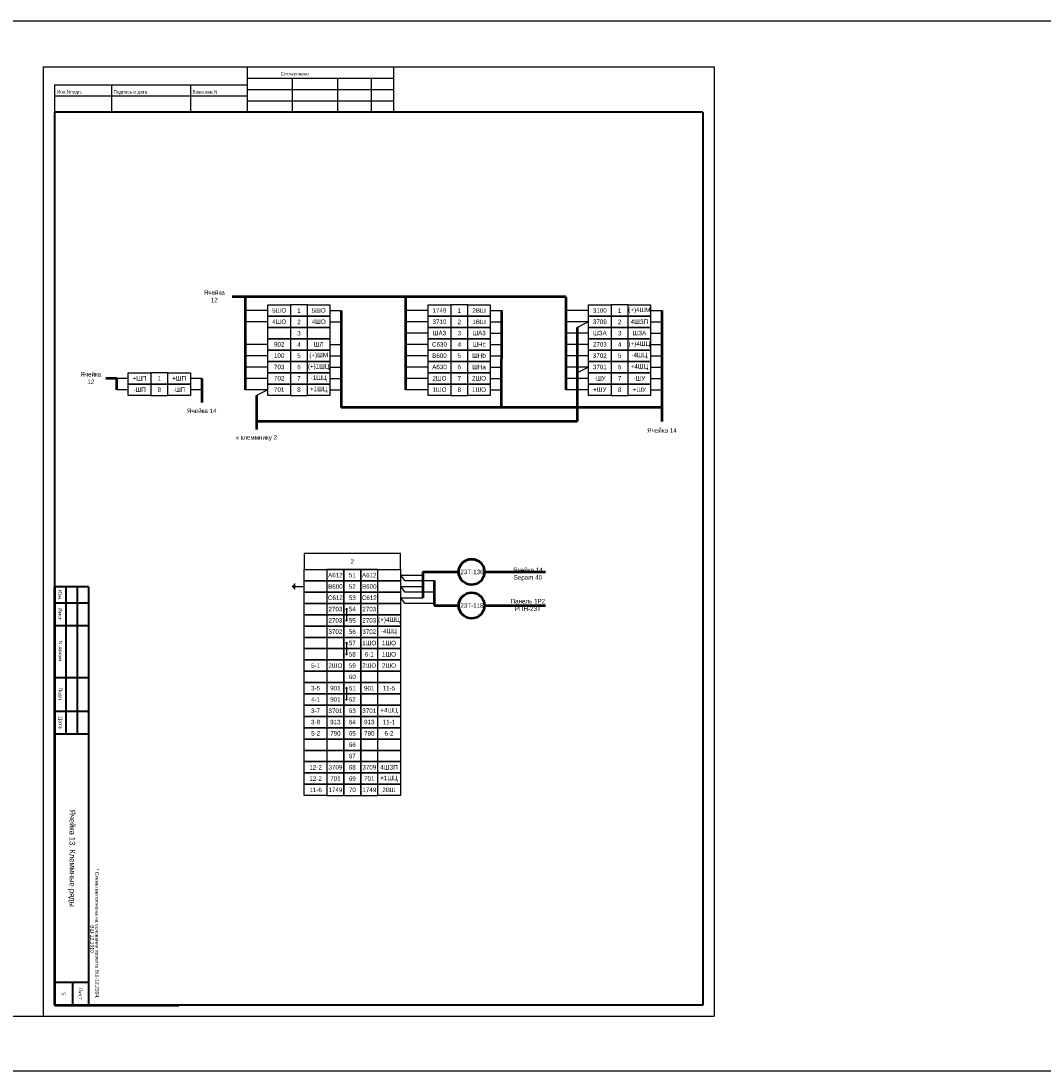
# Model space of a CAD drawing. Header units: millimetres. Extents: x 7700 to 12777, y -2533 to 2568.
# Tile 8 of 74: x 9579 to 10031, y -2261 to -1796. Entities that reach past the tile are written whole.
import ezdxf

# ---------------------------------------------------------------- set-up
doc = ezdxf.new("R2010")
doc.units = ezdxf.units.MM
doc.layers.add('основная 0.5', color=7, linetype='Continuous', lineweight=50)
doc.styles.add('SIMPLEX', font='txt', dxfattribs={"height": 5})

msp = doc.modelspace()

# ---------------------------------------------------------------- linework, layer by layer
for p, q in [((9588.8, -1816.48), (9885.84, -1816.48)), ((9588.8, -1816.48), (9885.84, -1816.48)), ((9588.8, -1816.48), (9588.8, -2236.49)), ((9679.03, -1816.48), (9679.03, -1836.48)), ((9744.03, -1836.48), (9744.03, -1816.48)), ((9885.84, -1816.48), (9885.84, -2236.49)), ((9593.84, -1824.48), (9593.84, -1836.48)), ((9593.84, -1824.48), (9679.03, -1824.48)), ((9619.03, -1824.48), (9619.03, -1836.48)), ((9654.03, -1824.48), (9654.03, -1836.48)), ((9679.03, -1821.48), (9744.03, -1821.48)), ((9699.03, -1821.48), (9699.03, -1836.48)), ((9719.03, -1821.48), (9719.03, -1836.48)), ((9734.03, -1821.48), (9734.03, -1836.48)), ((9593.84, -1829.35), (9679.03, -1829.35)), ((9679.03, -1826.48), (9744.03, -1826.48)), ((9679.03, -1831.48), (9744.03, -1831.48)), ((9688.25, -1924.33), (9678.25, -1924.33)), ((9715.75, -1924.33), (9720.75, -1924.33)), ((9759.21, -1924.33), (9749.21, -1924.33)), ((9786.71, -1924.33), (9791.79, -1924.33)), ((9830.18, -1924.33), (9820.18, -1924.33)), ((9857.68, -1924.33), (9862.68, -1924.33)), ((9688.25, -1929.33), (9678.25, -1929.33)), ((9715.75, -1929.33), (9720.75, -1929.33)), ((9759.21, -1929.33), (9749.21, -1929.33)), ((9786.71, -1929.33), (9791.77, -1929.33)), ((9830.18, -1929.33), (9820.18, -1929.33)), ((9830.18, -1929.33), (9825.18, -1931.83)), ((9857.68, -1929.33), (9862.68, -1929.33)), ((9759.21, -1934.33), (9749.21, -1934.33)), ((9786.71, -1934.33), (9791.75, -1934.33)), ((9830.18, -1934.33), (9820.18, -1934.33)), ((9857.68, -1934.33), (9862.68, -1934.33)), ((9688.25, -1939.33), (9678.25, -1939.33)), ((9715.75, -1939.33), (9720.75, -1939.33)), ((9759.21, -1939.33), (9749.21, -1939.33)), ((9786.71, -1939.33), (9791.73, -1939.33)), ((9830.18, -1939.33), (9820.18, -1939.33)), ((9857.68, -1939.33), (9862.68, -1939.33)), ((9688.25, -1944.33), (9678.25, -1944.33)), ((9715.75, -1944.33), (9720.75, -1944.33)), ((9759.21, -1944.33), (9749.21, -1944.33)), ((9786.71, -1944.33), (9791.72, -1944.33)), ((9830.18, -1944.33), (9820.18, -1944.33)), ((9857.68, -1944.33), (9862.68, -1944.33)), ((9688.25, -1949.33), (9678.25, -1949.33)), ((9715.75, -1949.33), (9720.75, -1949.33)), ((9759.21, -1949.33), (9749.21, -1949.33)), ((9786.71, -1949.33), (9791.7, -1949.33)), ((9830.18, -1949.33), (9820.18, -1949.33)), ((9830.18, -1949.33), (9825.18, -1951.83)), ((9857.68, -1949.33), (9862.68, -1949.33)), ((9626.47, -1954.33), (9621.47, -1954.33)), ((9658.97, -1954.33), (9653.97, -1954.33)), ((9688.25, -1954.33), (9678.25, -1954.33)), ((9715.75, -1954.33), (9720.75, -1954.33)), ((9759.21, -1954.33), (9749.21, -1954.33)), ((9786.71, -1954.33), (9791.68, -1954.33)), ((9830.18, -1954.33), (9820.18, -1954.33)), ((9857.68, -1954.33), (9862.68, -1954.33)), ((9626.47, -1959.33), (9621.47, -1959.33)), ((9658.97, -1959.33), (9653.97, -1959.33)), ((9688.25, -1959.33), (9678.25, -1959.33)), ((9688.25, -1959.33), (9683.25, -1961.83)), ((9715.75, -1959.33), (9720.75, -1959.33)), ((9759.21, -1959.33), (9749.21, -1959.33)), ((9786.71, -1959.33), (9791.66, -1959.33)), ((9830.18, -1959.33), (9820.18, -1959.33)), ((9857.68, -1959.33), (9862.68, -1959.33)), ((9746.89, -2041.37), (9756.89, -2041.37)), ((9746.89, -2041.37), (9748.76, -2043.73)), ((9748.76, -2043.73), (9761.89, -2043.73)), ((9699.37, -2046.12), (9699.12, -2046.37)), ((9699.37, -2046.62), (9699.12, -2046.37)), ((9699.37, -2046.12), (9699.37, -2046.62)), ((9699.59, -2045.62), (9699.59, -2047.12)), ((9700.09, -2045.12), (9700.09, -2047.62)), ((9700.37, -2046.37), (9704.39, -2046.37)), ((9746.89, -2046.37), (9756.89, -2046.37)), ((9746.89, -2046.37), (9748.76, -2048.73)), ((9746.89, -2051.37), (9756.89, -2051.37)), ((9746.89, -2051.37), (9748.76, -2053.73)), ((9748.76, -2048.73), (9761.89, -2048.73)), ((9723.08, -2056.37), (9723.08, -2061.37)), ((9748.76, -2053.73), (9761.89, -2053.73)), ((9723.08, -2071.37), (9723.08, -2076.37)), ((9723.08, -2091.36), (9723.08, -2096.36)), ((9588.8, -2236.49), (9885.84, -2236.49)), ((9588.8, -2236.49), (9885.84, -2236.49))]:
    msp.add_line(p, q)
at = {"lineweight": 40}
for p, q in [((9593.84, -1836.48), (9593.84, -2231.57)), ((9880.84, -1836.48), (9880.84, -2231.57)), ((9598.84, -2046.57), (9598.84, -2111.57)), ((9603.84, -2046.57), (9603.84, -2111.57)), ((9608.84, -2046.57), (9608.84, -2111.57)), ((9608.84, -2221.57), (9593.84, -2221.57)), ((9601.84, -2221.57), (9601.84, -2231.57)), ((9880.84, -2231.57), (9593.84, -2231.57))]:
    msp.add_line(p, q, dxfattribs=at)
at = {"linetype": 'Continuous', "lineweight": 40}
msp.add_line((9880.84, -1836.48), (9593.84, -1836.48), dxfattribs=at)
at = {"linetype": 'Continuous'}
for p, q in [((9694.85, -1836.48), (9674.85, -1836.48)), ((9734.85, -1836.48), (9714.85, -1836.48))]:
    msp.add_line(p, q, dxfattribs=at)
at = {"lineweight": 50}
for p, q in [((9820.18, -1918.19), (9672.45, -1918.19)), ((9678.25, -1918.19), (9678.25, -1959.33)), ((9749.21, -1918.19), (9749.21, -1959.33)), ((9820.18, -1918.19), (9820.18, -1959.33)), ((9720.75, -1924.33), (9720.75, -1967.16)), ((9791.64, -1967.16), (9791.79, -1924.33)), ((9862.68, -1924.33), (9862.68, -1973.44)), ((9825.18, -1931.83), (9825.18, -1973.44)), ((9621.47, -1954.33), (9616.47, -1954.33)), ((9621.47, -1959.33), (9621.47, -1954.33)), ((9658.97, -1954.33), (9658.97, -1964.95)), ((9683.25, -1961.83), (9683.25, -1977)), ((9862.68, -1967.16), (9720.75, -1967.16)), ((9825.18, -1973.44), (9683.25, -1973.44)), ((9756.89, -2039.94), (9756.89, -2051.37)), ((9756.89, -2039.94), (9772.72, -2039.94)), ((9761.89, -2043.73), (9761.89, -2054.8)), ((9784.12, -2039.94), (9811.18, -2039.94)), ((9761.89, -2054.8), (9772.72, -2054.8)), ((9784.12, -2054.8), (9811.18, -2054.8))]:
    msp.add_line(p, q, dxfattribs=at)
at = {"color": 1}
msp.add_line((9560.69, -2236.49), (9588.8, -2236.49), dxfattribs=at)
at = {"color": 2}
msp.add_lwpolyline([(7699.67, -1796.21), (10407.95, -1796.21), (10407.95, -2260.72), (7699.67, -2260.72)], close=True, dxfattribs=at)
for points in [[(9698.25, -1926.83), (9688.25, -1926.83), (9688.25, -1921.83), (9698.25, -1921.83)], [(9698.25, -1926.83), (9688.25, -1926.83), (9688.25, -1921.83), (9698.25, -1921.83)], [(9698.25, -1926.83), (9705.75, -1926.83), (9705.75, -1921.83), (9698.25, -1921.83)], [(9715.75, -1926.83), (9705.75, -1926.83), (9705.75, -1921.83), (9715.75, -1921.83)], [(9715.75, -1926.83), (9705.75, -1926.83), (9705.75, -1921.83), (9715.75, -1921.83)], [(9769.21, -1926.83), (9759.21, -1926.83), (9759.21, -1921.83), (9769.21, -1921.83)], [(9769.21, -1926.83), (9759.21, -1926.83), (9759.21, -1921.83), (9769.21, -1921.83)], [(9769.21, -1926.83), (9776.71, -1926.83), (9776.71, -1921.83), (9769.21, -1921.83)], [(9786.71, -1926.83), (9776.71, -1926.83), (9776.71, -1921.83), (9786.71, -1921.83)], [(9786.71, -1926.83), (9776.71, -1926.83), (9776.71, -1921.83), (9786.71, -1921.83)], [(9840.18, -1926.83), (9830.18, -1926.83), (9830.18, -1921.83), (9840.18, -1921.83)], [(9840.18, -1926.83), (9830.18, -1926.83), (9830.18, -1921.83), (9840.18, -1921.83)], [(9840.18, -1926.83), (9847.68, -1926.83), (9847.68, -1921.83), (9840.18, -1921.83)], [(9857.68, -1926.83), (9847.68, -1926.83), (9847.68, -1921.83), (9857.68, -1921.83)], [(9857.68, -1926.83), (9847.68, -1926.83), (9847.68, -1921.83), (9857.68, -1921.83)], [(9698.25, -1931.83), (9688.25, -1931.83), (9688.25, -1926.83), (9698.25, -1926.83)], [(9698.25, -1931.83), (9688.25, -1931.83), (9688.25, -1926.83), (9698.25, -1926.83)], [(9698.25, -1931.83), (9705.75, -1931.83), (9705.75, -1926.83), (9698.25, -1926.83)], [(9715.75, -1931.83), (9705.75, -1931.83), (9705.75, -1926.83), (9715.75, -1926.83)], [(9715.75, -1931.83), (9705.75, -1931.83), (9705.75, -1926.83), (9715.75, -1926.83)], [(9769.21, -1931.83), (9759.21, -1931.83), (9759.21, -1926.83), (9769.21, -1926.83)], [(9769.21, -1931.83), (9759.21, -1931.83), (9759.21, -1926.83), (9769.21, -1926.83)], [(9769.21, -1931.83), (9776.71, -1931.83), (9776.71, -1926.83), (9769.21, -1926.83)], [(9786.71, -1931.83), (9776.71, -1931.83), (9776.71, -1926.83), (9786.71, -1926.83)], [(9786.71, -1931.83), (9776.71, -1931.83), (9776.71, -1926.83), (9786.71, -1926.83)], [(9840.18, -1931.83), (9830.18, -1931.83), (9830.18, -1926.83), (9840.18, -1926.83)], [(9840.18, -1931.83), (9830.18, -1931.83), (9830.18, -1926.83), (9840.18, -1926.83)], [(9840.18, -1931.83), (9847.68, -1931.83), (9847.68, -1926.83), (9840.18, -1926.83)], [(9857.68, -1931.83), (9847.68, -1931.83), (9847.68, -1926.83), (9857.68, -1926.83)], [(9857.68, -1931.83), (9847.68, -1931.83), (9847.68, -1926.83), (9857.68, -1926.83)], [(9698.25, -1936.83), (9688.25, -1936.83), (9688.25, -1931.83), (9698.25, -1931.83)], [(9698.25, -1936.83), (9688.25, -1936.83), (9688.25, -1931.83), (9698.25, -1931.83)], [(9698.25, -1936.83), (9705.75, -1936.83), (9705.75, -1931.83), (9698.25, -1931.83)], [(9715.75, -1936.83), (9705.75, -1936.83), (9705.75, -1931.83), (9715.75, -1931.83)], [(9715.75, -1936.83), (9705.75, -1936.83), (9705.75, -1931.83), (9715.75, -1931.83)], [(9769.21, -1936.83), (9759.21, -1936.83), (9759.21, -1931.83), (9769.21, -1931.83)], [(9769.21, -1936.83), (9759.21, -1936.83), (9759.21, -1931.83), (9769.21, -1931.83)], [(9769.21, -1936.83), (9776.71, -1936.83), (9776.71, -1931.83), (9769.21, -1931.83)], [(9786.71, -1936.83), (9776.71, -1936.83), (9776.71, -1931.83), (9786.71, -1931.83)], [(9786.71, -1936.83), (9776.71, -1936.83), (9776.71, -1931.83), (9786.71, -1931.83)], [(9840.18, -1936.83), (9830.18, -1936.83), (9830.18, -1931.83), (9840.18, -1931.83)], [(9840.18, -1936.83), (9830.18, -1936.83), (9830.18, -1931.83), (9840.18, -1931.83)], [(9840.18, -1936.83), (9847.68, -1936.83), (9847.68, -1931.83), (9840.18, -1931.83)], [(9857.68, -1936.83), (9847.68, -1936.83), (9847.68, -1931.83), (9857.68, -1931.83)], [(9857.68, -1936.83), (9847.68, -1936.83), (9847.68, -1931.83), (9857.68, -1931.83)], [(9698.25, -1941.83), (9688.25, -1941.83), (9688.25, -1936.83), (9698.25, -1936.83)], [(9698.25, -1941.83), (9688.25, -1941.83), (9688.25, -1936.83), (9698.25, -1936.83)], [(9698.25, -1941.83), (9705.75, -1941.83), (9705.75, -1936.83), (9698.25, -1936.83)], [(9715.75, -1941.83), (9705.75, -1941.83), (9705.75, -1936.83), (9715.75, -1936.83)], [(9715.75, -1941.83), (9705.75, -1941.83), (9705.75, -1936.83), (9715.75, -1936.83)], [(9769.21, -1941.83), (9759.21, -1941.83), (9759.21, -1936.83), (9769.21, -1936.83)], [(9769.21, -1941.83), (9759.21, -1941.83), (9759.21, -1936.83), (9769.21, -1936.83)], [(9769.21, -1941.83), (9776.71, -1941.83), (9776.71, -1936.83), (9769.21, -1936.83)], [(9786.71, -1941.83), (9776.71, -1941.83), (9776.71, -1936.83), (9786.71, -1936.83)], [(9786.71, -1941.83), (9776.71, -1941.83), (9776.71, -1936.83), (9786.71, -1936.83)], [(9840.18, -1941.83), (9830.18, -1941.83), (9830.18, -1936.83), (9840.18, -1936.83)], [(9840.18, -1941.83), (9830.18, -1941.83), (9830.18, -1936.83), (9840.18, -1936.83)], [(9840.18, -1941.83), (9847.68, -1941.83), (9847.68, -1936.83), (9840.18, -1936.83)], [(9857.68, -1941.83), (9847.68, -1941.83), (9847.68, -1936.83), (9857.68, -1936.83)], [(9857.68, -1941.83), (9847.68, -1941.83), (9847.68, -1936.83), (9857.68, -1936.83)], [(9698.25, -1946.83), (9688.25, -1946.83), (9688.25, -1941.83), (9698.25, -1941.83)], [(9698.25, -1946.83), (9688.25, -1946.83), (9688.25, -1941.83), (9698.25, -1941.83)], [(9698.25, -1946.83), (9705.75, -1946.83), (9705.75, -1941.83), (9698.25, -1941.83)], [(9715.75, -1946.83), (9705.75, -1946.83), (9705.75, -1941.83), (9715.75, -1941.83)], [(9715.75, -1946.83), (9705.75, -1946.83), (9705.75, -1941.83), (9715.75, -1941.83)], [(9769.21, -1946.83), (9759.21, -1946.83), (9759.21, -1941.83), (9769.21, -1941.83)], [(9769.21, -1946.83), (9759.21, -1946.83), (9759.21, -1941.83), (9769.21, -1941.83)], [(9769.21, -1946.83), (9776.71, -1946.83), (9776.71, -1941.83), (9769.21, -1941.83)], [(9786.71, -1946.83), (9776.71, -1946.83), (9776.71, -1941.83), (9786.71, -1941.83)], [(9786.71, -1946.83), (9776.71, -1946.83), (9776.71, -1941.83), (9786.71, -1941.83)], [(9840.18, -1946.83), (9830.18, -1946.83), (9830.18, -1941.83), (9840.18, -1941.83)], [(9840.18, -1946.83), (9830.18, -1946.83), (9830.18, -1941.83), (9840.18, -1941.83)], [(9840.18, -1946.83), (9847.68, -1946.83), (9847.68, -1941.83), (9840.18, -1941.83)], [(9857.68, -1946.83), (9847.68, -1946.83), (9847.68, -1941.83), (9857.68, -1941.83)], [(9857.68, -1946.83), (9847.68, -1946.83), (9847.68, -1941.83), (9857.68, -1941.83)], [(9698.25, -1951.83), (9688.25, -1951.83), (9688.25, -1946.83), (9698.25, -1946.83)], [(9698.25, -1951.83), (9688.25, -1951.83), (9688.25, -1946.83), (9698.25, -1946.83)], [(9698.25, -1951.83), (9705.75, -1951.83), (9705.75, -1946.83), (9698.25, -1946.83)], [(9715.75, -1951.83), (9705.75, -1951.83), (9705.75, -1946.83), (9715.75, -1946.83)], [(9715.75, -1951.83), (9705.75, -1951.83), (9705.75, -1946.83), (9715.75, -1946.83)], [(9769.21, -1951.83), (9759.21, -1951.83), (9759.21, -1946.83), (9769.21, -1946.83)], [(9769.21, -1951.83), (9759.21, -1951.83), (9759.21, -1946.83), (9769.21, -1946.83)], [(9769.21, -1951.83), (9776.71, -1951.83), (9776.71, -1946.83), (9769.21, -1946.83)], [(9786.71, -1951.83), (9776.71, -1951.83), (9776.71, -1946.83), (9786.71, -1946.83)], [(9786.71, -1951.83), (9776.71, -1951.83), (9776.71, -1946.83), (9786.71, -1946.83)], [(9840.18, -1951.83), (9830.18, -1951.83), (9830.18, -1946.83), (9840.18, -1946.83)], [(9840.18, -1951.83), (9830.18, -1951.83), (9830.18, -1946.83), (9840.18, -1946.83)], [(9840.18, -1951.83), (9847.68, -1951.83), (9847.68, -1946.83), (9840.18, -1946.83)], [(9857.68, -1951.83), (9847.68, -1951.83), (9847.68, -1946.83), (9857.68, -1946.83)], [(9857.68, -1951.83), (9847.68, -1951.83), (9847.68, -1946.83), (9857.68, -1946.83)], [(9636.47, -1956.83), (9626.47, -1956.83), (9626.47, -1951.83), (9636.47, -1951.83)], [(9636.47, -1956.83), (9626.47, -1956.83), (9626.47, -1951.83), (9636.47, -1951.83)], [(9636.47, -1956.83), (9643.97, -1956.83), (9643.97, -1951.83), (9636.47, -1951.83)], [(9653.97, -1956.83), (9643.97, -1956.83), (9643.97, -1951.83), (9653.97, -1951.83)], [(9653.97, -1956.83), (9643.97, -1956.83), (9643.97, -1951.83), (9653.97, -1951.83)], [(9698.25, -1956.83), (9688.25, -1956.83), (9688.25, -1951.83), (9698.25, -1951.83)], [(9698.25, -1956.83), (9688.25, -1956.83), (9688.25, -1951.83), (9698.25, -1951.83)], [(9698.25, -1956.83), (9705.75, -1956.83), (9705.75, -1951.83), (9698.25, -1951.83)], [(9715.75, -1956.83), (9705.75, -1956.83), (9705.75, -1951.83), (9715.75, -1951.83)], [(9715.75, -1956.83), (9705.75, -1956.83), (9705.75, -1951.83), (9715.75, -1951.83)], [(9769.21, -1956.83), (9759.21, -1956.83), (9759.21, -1951.83), (9769.21, -1951.83)], [(9769.21, -1956.83), (9759.21, -1956.83), (9759.21, -1951.83), (9769.21, -1951.83)], [(9769.21, -1956.83), (9776.71, -1956.83), (9776.71, -1951.83), (9769.21, -1951.83)], [(9786.71, -1956.83), (9776.71, -1956.83), (9776.71, -1951.83), (9786.71, -1951.83)], [(9786.71, -1956.83), (9776.71, -1956.83), (9776.71, -1951.83), (9786.71, -1951.83)], [(9840.18, -1956.83), (9830.18, -1956.83), (9830.18, -1951.83), (9840.18, -1951.83)], [(9840.18, -1956.83), (9830.18, -1956.83), (9830.18, -1951.83), (9840.18, -1951.83)], [(9840.18, -1956.83), (9847.68, -1956.83), (9847.68, -1951.83), (9840.18, -1951.83)], [(9857.68, -1956.83), (9847.68, -1956.83), (9847.68, -1951.83), (9857.68, -1951.83)], [(9857.68, -1956.83), (9847.68, -1956.83), (9847.68, -1951.83), (9857.68, -1951.83)], [(9636.47, -1961.83), (9626.47, -1961.83), (9626.47, -1956.83), (9636.47, -1956.83)], [(9636.47, -1961.83), (9626.47, -1961.83), (9626.47, -1956.83), (9636.47, -1956.83)], [(9636.47, -1961.83), (9643.97, -1961.83), (9643.97, -1956.83), (9636.47, -1956.83)], [(9653.97, -1961.83), (9643.97, -1961.83), (9643.97, -1956.83), (9653.97, -1956.83)], [(9653.97, -1961.83), (9643.97, -1961.83), (9643.97, -1956.83), (9653.97, -1956.83)], [(9698.25, -1961.83), (9688.25, -1961.83), (9688.25, -1956.83), (9698.25, -1956.83)], [(9698.25, -1961.83), (9688.25, -1961.83), (9688.25, -1956.83), (9698.25, -1956.83)], [(9698.25, -1961.83), (9705.75, -1961.83), (9705.75, -1956.83), (9698.25, -1956.83)], [(9715.75, -1961.83), (9705.75, -1961.83), (9705.75, -1956.83), (9715.75, -1956.83)], [(9715.75, -1961.83), (9705.75, -1961.83), (9705.75, -1956.83), (9715.75, -1956.83)], [(9769.21, -1961.83), (9759.21, -1961.83), (9759.21, -1956.83), (9769.21, -1956.83)], [(9769.21, -1961.83), (9759.21, -1961.83), (9759.21, -1956.83), (9769.21, -1956.83)], [(9769.21, -1961.83), (9776.71, -1961.83), (9776.71, -1956.83), (9769.21, -1956.83)], [(9786.71, -1961.83), (9776.71, -1961.83), (9776.71, -1956.83), (9786.71, -1956.83)], [(9786.71, -1961.83), (9776.71, -1961.83), (9776.71, -1956.83), (9786.71, -1956.83)], [(9840.18, -1961.83), (9830.18, -1961.83), (9830.18, -1956.83), (9840.18, -1956.83)], [(9840.18, -1961.83), (9830.18, -1961.83), (9830.18, -1956.83), (9840.18, -1956.83)], [(9840.18, -1961.83), (9847.68, -1961.83), (9847.68, -1956.83), (9840.18, -1956.83)], [(9857.68, -1961.83), (9847.68, -1961.83), (9847.68, -1956.83), (9857.68, -1956.83)], [(9857.68, -1961.83), (9847.68, -1961.83), (9847.68, -1956.83), (9857.68, -1956.83)], [(9704.39, -2038.87), (9746.89, -2038.87), (9746.89, -2031.75), (9704.39, -2031.75)], [(9714.39, -2043.87), (9704.39, -2043.87), (9704.39, -2038.87), (9714.39, -2038.87)], [(9714.39, -2043.87), (9721.89, -2043.87), (9721.89, -2038.87), (9714.39, -2038.87)], [(9721.89, -2043.87), (9729.39, -2043.87), (9729.39, -2038.87), (9721.89, -2038.87)], [(9729.39, -2043.87), (9736.89, -2043.87), (9736.89, -2038.87), (9729.39, -2038.87)], [(9746.89, -2043.87), (9736.89, -2043.87), (9736.89, -2038.87), (9746.89, -2038.87)], [(9714.39, -2048.87), (9704.39, -2048.87), (9704.39, -2043.87), (9714.39, -2043.87)], [(9714.39, -2048.87), (9721.89, -2048.87), (9721.89, -2043.87), (9714.39, -2043.87)], [(9721.89, -2048.87), (9729.39, -2048.87), (9729.39, -2043.87), (9721.89, -2043.87)], [(9729.39, -2048.87), (9736.89, -2048.87), (9736.89, -2043.87), (9729.39, -2043.87)], [(9746.89, -2048.87), (9736.89, -2048.87), (9736.89, -2043.87), (9746.89, -2043.87)], [(9714.39, -2053.87), (9704.39, -2053.87), (9704.39, -2048.87), (9714.39, -2048.87)], [(9714.39, -2053.87), (9721.89, -2053.87), (9721.89, -2048.87), (9714.39, -2048.87)], [(9721.89, -2053.87), (9729.39, -2053.87), (9729.39, -2048.87), (9721.89, -2048.87)], [(9729.39, -2053.87), (9736.89, -2053.87), (9736.89, -2048.87), (9729.39, -2048.87)], [(9746.89, -2053.87), (9736.89, -2053.87), (9736.89, -2048.87), (9746.89, -2048.87)], [(9714.39, -2058.87), (9704.39, -2058.87), (9704.39, -2053.87), (9714.39, -2053.87)], [(9714.39, -2058.87), (9721.89, -2058.87), (9721.89, -2053.87), (9714.39, -2053.87)], [(9721.89, -2058.87), (9729.39, -2058.87), (9729.39, -2053.87), (9721.89, -2053.87)], [(9729.39, -2058.87), (9736.89, -2058.87), (9736.89, -2053.87), (9729.39, -2053.87)], [(9746.89, -2058.87), (9736.89, -2058.87), (9736.89, -2053.87), (9746.89, -2053.87)], [(9714.39, -2063.87), (9704.39, -2063.87), (9704.39, -2058.87), (9714.39, -2058.87)], [(9714.39, -2063.87), (9721.89, -2063.87), (9721.89, -2058.87), (9714.39, -2058.87)], [(9721.89, -2063.87), (9729.39, -2063.87), (9729.39, -2058.87), (9721.89, -2058.87)], [(9729.39, -2063.87), (9736.89, -2063.87), (9736.89, -2058.87), (9729.39, -2058.87)], [(9746.89, -2063.87), (9736.89, -2063.87), (9736.89, -2058.87), (9746.89, -2058.87)], [(9714.39, -2068.87), (9704.39, -2068.87), (9704.39, -2063.87), (9714.39, -2063.87)], [(9714.39, -2068.87), (9704.39, -2068.87), (9704.39, -2063.87), (9714.39, -2063.87)], [(9714.39, -2068.87), (9721.89, -2068.87), (9721.89, -2063.87), (9714.39, -2063.87)], [(9714.39, -2068.87), (9721.89, -2068.87), (9721.89, -2063.87), (9714.39, -2063.87)], [(9721.89, -2068.87), (9729.39, -2068.87), (9729.39, -2063.87), (9721.89, -2063.87)], [(9729.39, -2068.87), (9736.89, -2068.87), (9736.89, -2063.87), (9729.39, -2063.87)], [(9729.39, -2068.87), (9736.89, -2068.87), (9736.89, -2063.87), (9729.39, -2063.87)], [(9746.89, -2068.87), (9736.89, -2068.87), (9736.89, -2063.87), (9746.89, -2063.87)], [(9746.89, -2068.87), (9736.89, -2068.87), (9736.89, -2063.87), (9746.89, -2063.87)], [(9714.39, -2073.87), (9704.39, -2073.87), (9704.39, -2068.87), (9714.39, -2068.87)], [(9714.39, -2073.87), (9721.89, -2073.87), (9721.89, -2068.87), (9714.39, -2068.87)], [(9721.89, -2073.87), (9729.39, -2073.87), (9729.39, -2068.87), (9721.89, -2068.87)], [(9729.39, -2073.87), (9736.89, -2073.87), (9736.89, -2068.87), (9729.39, -2068.87)], [(9746.89, -2073.87), (9736.89, -2073.87), (9736.89, -2068.87), (9746.89, -2068.87)], [(9714.39, -2078.86), (9704.39, -2078.86), (9704.39, -2073.87), (9714.39, -2073.87)], [(9714.39, -2078.86), (9721.89, -2078.86), (9721.89, -2073.87), (9714.39, -2073.87)], [(9721.89, -2078.86), (9729.39, -2078.86), (9729.39, -2073.87), (9721.89, -2073.87)], [(9729.39, -2078.86), (9736.89, -2078.86), (9736.89, -2073.87), (9729.39, -2073.87)], [(9746.89, -2078.86), (9736.89, -2078.86), (9736.89, -2073.87), (9746.89, -2073.87)], [(9714.39, -2083.86), (9704.39, -2083.86), (9704.39, -2078.86), (9714.39, -2078.86)], [(9714.39, -2083.86), (9721.89, -2083.86), (9721.89, -2078.86), (9714.39, -2078.86)], [(9721.89, -2083.86), (9729.39, -2083.86), (9729.39, -2078.86), (9721.89, -2078.86)], [(9729.39, -2083.86), (9736.89, -2083.86), (9736.89, -2078.86), (9729.39, -2078.86)], [(9746.89, -2083.86), (9736.89, -2083.86), (9736.89, -2078.86), (9746.89, -2078.86)], [(9714.39, -2088.86), (9704.39, -2088.86), (9704.39, -2083.86), (9714.39, -2083.86)], [(9714.39, -2088.86), (9704.39, -2088.86), (9704.39, -2083.86), (9714.39, -2083.86)], [(9714.39, -2088.86), (9721.89, -2088.86), (9721.89, -2083.86), (9714.39, -2083.86)], [(9714.39, -2088.86), (9721.89, -2088.86), (9721.89, -2083.86), (9714.39, -2083.86)], [(9721.89, -2088.86), (9729.39, -2088.86), (9729.39, -2083.86), (9721.89, -2083.86)], [(9729.39, -2088.86), (9736.89, -2088.86), (9736.89, -2083.86), (9729.39, -2083.86)], [(9729.39, -2088.86), (9736.89, -2088.86), (9736.89, -2083.86), (9729.39, -2083.86)], [(9746.89, -2088.86), (9736.89, -2088.86), (9736.89, -2083.86), (9746.89, -2083.86)], [(9746.89, -2088.86), (9736.89, -2088.86), (9736.89, -2083.86), (9746.89, -2083.86)], [(9714.39, -2093.86), (9704.39, -2093.86), (9704.39, -2088.86), (9714.39, -2088.86)], [(9714.39, -2093.86), (9704.39, -2093.86), (9704.39, -2088.86), (9714.39, -2088.86)], [(9714.39, -2093.86), (9721.89, -2093.86), (9721.89, -2088.86), (9714.39, -2088.86)], [(9714.39, -2093.86), (9721.89, -2093.86), (9721.89, -2088.86), (9714.39, -2088.86)], [(9721.89, -2093.86), (9729.39, -2093.86), (9729.39, -2088.86), (9721.89, -2088.86)], [(9729.39, -2093.86), (9736.89, -2093.86), (9736.89, -2088.86), (9729.39, -2088.86)], [(9729.39, -2093.86), (9736.89, -2093.86), (9736.89, -2088.86), (9729.39, -2088.86)], [(9746.89, -2093.86), (9736.89, -2093.86), (9736.89, -2088.86), (9746.89, -2088.86)], [(9746.89, -2093.86), (9736.89, -2093.86), (9736.89, -2088.86), (9746.89, -2088.86)], [(9714.39, -2098.86), (9704.39, -2098.86), (9704.39, -2093.86), (9714.39, -2093.86)], [(9714.39, -2098.86), (9721.89, -2098.86), (9721.89, -2093.86), (9714.39, -2093.86)], [(9721.89, -2098.86), (9729.39, -2098.86), (9729.39, -2093.86), (9721.89, -2093.86)], [(9729.39, -2098.86), (9736.89, -2098.86), (9736.89, -2093.86), (9729.39, -2093.86)], [(9746.89, -2098.86), (9736.89, -2098.86), (9736.89, -2093.86), (9746.89, -2093.86)], [(9714.39, -2103.86), (9704.39, -2103.86), (9704.39, -2098.86), (9714.39, -2098.86)], [(9714.39, -2103.86), (9721.89, -2103.86), (9721.89, -2098.86), (9714.39, -2098.86)], [(9721.89, -2103.86), (9729.39, -2103.86), (9729.39, -2098.86), (9721.89, -2098.86)], [(9729.39, -2103.86), (9736.89, -2103.86), (9736.89, -2098.86), (9729.39, -2098.86)], [(9746.89, -2103.86), (9736.89, -2103.86), (9736.89, -2098.86), (9746.89, -2098.86)], [(9714.39, -2108.86), (9704.39, -2108.86), (9704.39, -2103.86), (9714.39, -2103.86)], [(9714.39, -2108.86), (9704.39, -2108.86), (9704.39, -2103.86), (9714.39, -2103.86)], [(9714.39, -2108.86), (9721.89, -2108.86), (9721.89, -2103.86), (9714.39, -2103.86)], [(9714.39, -2108.86), (9721.89, -2108.86), (9721.89, -2103.86), (9714.39, -2103.86)], [(9721.89, -2108.86), (9729.39, -2108.86), (9729.39, -2103.86), (9721.89, -2103.86)], [(9729.39, -2108.86), (9736.89, -2108.86), (9736.89, -2103.86), (9729.39, -2103.86)], [(9729.39, -2108.86), (9736.89, -2108.86), (9736.89, -2103.86), (9729.39, -2103.86)], [(9746.89, -2108.86), (9736.89, -2108.86), (9736.89, -2103.86), (9746.89, -2103.86)], [(9746.89, -2108.86), (9736.89, -2108.86), (9736.89, -2103.86), (9746.89, -2103.86)], [(9714.39, -2113.86), (9704.39, -2113.86), (9704.39, -2108.86), (9714.39, -2108.86)], [(9714.39, -2113.86), (9704.39, -2113.86), (9704.39, -2108.86), (9714.39, -2108.86)], [(9714.39, -2113.86), (9721.89, -2113.86), (9721.89, -2108.86), (9714.39, -2108.86)], [(9714.39, -2113.86), (9721.89, -2113.86), (9721.89, -2108.86), (9714.39, -2108.86)], [(9721.89, -2113.86), (9729.39, -2113.86), (9729.39, -2108.86), (9721.89, -2108.86)], [(9729.39, -2113.86), (9736.89, -2113.86), (9736.89, -2108.86), (9729.39, -2108.86)], [(9729.39, -2113.86), (9736.89, -2113.86), (9736.89, -2108.86), (9729.39, -2108.86)], [(9746.89, -2113.86), (9736.89, -2113.86), (9736.89, -2108.86), (9746.89, -2108.86)], [(9746.89, -2113.86), (9736.89, -2113.86), (9736.89, -2108.86), (9746.89, -2108.86)], [(9714.39, -2118.86), (9704.39, -2118.86), (9704.39, -2113.86), (9714.39, -2113.86)], [(9714.39, -2118.86), (9704.39, -2118.86), (9704.39, -2113.86), (9714.39, -2113.86)], [(9714.39, -2118.86), (9721.89, -2118.86), (9721.89, -2113.86), (9714.39, -2113.86)], [(9714.39, -2118.86), (9721.89, -2118.86), (9721.89, -2113.86), (9714.39, -2113.86)], [(9721.89, -2118.86), (9729.39, -2118.86), (9729.39, -2113.86), (9721.89, -2113.86)], [(9729.39, -2118.86), (9736.89, -2118.86), (9736.89, -2113.86), (9729.39, -2113.86)], [(9729.39, -2118.86), (9736.89, -2118.86), (9736.89, -2113.86), (9729.39, -2113.86)], [(9746.89, -2118.86), (9736.89, -2118.86), (9736.89, -2113.86), (9746.89, -2113.86)], [(9746.89, -2118.86), (9736.89, -2118.86), (9736.89, -2113.86), (9746.89, -2113.86)], [(9714.39, -2123.86), (9704.39, -2123.86), (9704.39, -2118.86), (9714.39, -2118.86)], [(9714.39, -2123.86), (9704.39, -2123.86), (9704.39, -2118.86), (9714.39, -2118.86)], [(9714.39, -2123.86), (9721.89, -2123.86), (9721.89, -2118.86), (9714.39, -2118.86)], [(9714.39, -2123.86), (9721.89, -2123.86), (9721.89, -2118.86), (9714.39, -2118.86)], [(9721.89, -2123.86), (9729.39, -2123.86), (9729.39, -2118.86), (9721.89, -2118.86)], [(9729.39, -2123.86), (9736.89, -2123.86), (9736.89, -2118.86), (9729.39, -2118.86)], [(9729.39, -2123.86), (9736.89, -2123.86), (9736.89, -2118.86), (9729.39, -2118.86)], [(9746.89, -2123.86), (9736.89, -2123.86), (9736.89, -2118.86), (9746.89, -2118.86)], [(9746.89, -2123.86), (9736.89, -2123.86), (9736.89, -2118.86), (9746.89, -2118.86)], [(9714.39, -2128.86), (9704.39, -2128.86), (9704.39, -2123.86), (9714.39, -2123.86)], [(9714.39, -2128.86), (9704.39, -2128.86), (9704.39, -2123.86), (9714.39, -2123.86)], [(9714.39, -2128.86), (9721.89, -2128.86), (9721.89, -2123.86), (9714.39, -2123.86)], [(9714.39, -2128.86), (9721.89, -2128.86), (9721.89, -2123.86), (9714.39, -2123.86)], [(9721.89, -2128.86), (9729.39, -2128.86), (9729.39, -2123.86), (9721.89, -2123.86)], [(9729.39, -2128.86), (9736.89, -2128.86), (9736.89, -2123.86), (9729.39, -2123.86)], [(9729.39, -2128.86), (9736.89, -2128.86), (9736.89, -2123.86), (9729.39, -2123.86)], [(9746.89, -2128.86), (9736.89, -2128.86), (9736.89, -2123.86), (9746.89, -2123.86)], [(9746.89, -2128.86), (9736.89, -2128.86), (9736.89, -2123.86), (9746.89, -2123.86)], [(9714.39, -2133.86), (9704.39, -2133.86), (9704.39, -2128.86), (9714.39, -2128.86)], [(9714.39, -2133.86), (9704.39, -2133.86), (9704.39, -2128.86), (9714.39, -2128.86)], [(9714.39, -2133.86), (9721.89, -2133.86), (9721.89, -2128.86), (9714.39, -2128.86)], [(9714.39, -2133.86), (9721.89, -2133.86), (9721.89, -2128.86), (9714.39, -2128.86)], [(9721.89, -2133.86), (9729.39, -2133.86), (9729.39, -2128.86), (9721.89, -2128.86)], [(9729.39, -2133.86), (9736.89, -2133.86), (9736.89, -2128.86), (9729.39, -2128.86)], [(9729.39, -2133.86), (9736.89, -2133.86), (9736.89, -2128.86), (9729.39, -2128.86)], [(9746.89, -2133.86), (9736.89, -2133.86), (9736.89, -2128.86), (9746.89, -2128.86)], [(9746.89, -2133.86), (9736.89, -2133.86), (9736.89, -2128.86), (9746.89, -2128.86)], [(9714.39, -2138.86), (9704.39, -2138.86), (9704.39, -2133.86), (9714.39, -2133.86)], [(9714.39, -2138.86), (9704.39, -2138.86), (9704.39, -2133.86), (9714.39, -2133.86)], [(9714.39, -2138.86), (9721.89, -2138.86), (9721.89, -2133.86), (9714.39, -2133.86)], [(9714.39, -2138.86), (9721.89, -2138.86), (9721.89, -2133.86), (9714.39, -2133.86)], [(9721.89, -2138.86), (9729.39, -2138.86), (9729.39, -2133.86), (9721.89, -2133.86)], [(9729.39, -2138.86), (9736.89, -2138.86), (9736.89, -2133.86), (9729.39, -2133.86)], [(9729.39, -2138.86), (9736.89, -2138.86), (9736.89, -2133.86), (9729.39, -2133.86)], [(9746.89, -2138.86), (9736.89, -2138.86), (9736.89, -2133.86), (9746.89, -2133.86)], [(9746.89, -2138.86), (9736.89, -2138.86), (9736.89, -2133.86), (9746.89, -2133.86)]]:
    msp.add_lwpolyline(points, close=True)
at = {"const_width": 0.45}
for points in [[(9723.08, -2056.09, 1), (9723.08, -2056.64, 1)], [(9723.08, -2061.09, 1), (9723.08, -2061.64, 1)], [(9723.08, -2071.09, 1), (9723.08, -2071.64, 1)], [(9723.08, -2076.09, 1), (9723.08, -2076.64, 1)], [(9723.08, -2091.09, 1), (9723.08, -2091.64, 1)], [(9723.08, -2096.09, 1), (9723.08, -2096.64, 1)]]:
    msp.add_lwpolyline(points, format="xyb", close=True, dxfattribs=at)
at = {"lineweight": 50}
for centre in [(9778.42, -2039.94), (9778.42, -2054.8)]:
    msp.add_circle(centre, 5.7, dxfattribs=at)
at = {"layer": 'основная 0.5', "color": 0}
for p, q in [((9593.84, -2046.57), (9593.84, -2231.57)), ((9593.84, -2231.57), (9648.84, -2231.57))]:
    msp.add_line(p, q, dxfattribs=at)
at = {"layer": 'основная 0.5', "lineweight": 40}
for p, q in [((9608.84, -2046.57), (9593.84, -2046.57)), ((9593.84, -2053.57), (9608.84, -2053.57)), ((9593.84, -2063.57), (9608.84, -2063.57)), ((9593.84, -2086.57), (9608.84, -2086.57)), ((9593.84, -2101.57), (9608.84, -2101.57)), ((9593.84, -2111.57), (9608.84, -2111.57)), ((9608.84, -2111.57), (9608.84, -2231.57))]:
    msp.add_line(p, q, dxfattribs=at)

# ---------------------------------------------------------------- texts
at = {"linetype": 'Continuous', "style": 'SIMPLEX'}
for s, p in [('Согласовано', (9693.91, -1820.31)), ('Инв.Nподл.', (9594.91, -1828.31)), ('Подпись и дата', (9619.91, -1828.31)), ('Взам.инв.N', (9654.91, -1828.31))]:
    msp.add_text(s, height=1.5, dxfattribs=at).set_placement(p)
at = {"char_height": 2, "attachment_point": 5, "style": 'SIMPLEX'}
for s, insert, width, rotation in [('Ячейка 12', (9664.5, -1918.01), 9.9995, 0.0001), ('5ШО', (9693.25, -1924.27), 9.9995, 0), ('5ШО', (9710.75, -1924.27), 9.9995, 0), ('1749', (9764.21, -1924.27), 9.9995, 0), ('2ВШ', (9781.71, -1924.27), 9.9995, 0), ('3100', (9835.18, -1924.27), 9.9995, 0), ('(+)4ШМ', (9852.68, -1924.27), 9.9995, 0), ('4ШО', (9693.25, -1929.27), 9.9995, 0), ('4ШО', (9710.75, -1929.27), 9.9995, 0), ('3710', (9764.21, -1929.27), 9.9995, 0), ('1ВШ', (9781.71, -1929.27), 9.9995, 0), ('3709', (9835.18, -1929.27), 9.9995, 0), ('4ШЗП', (9852.68, -1929.27), 9.9995, 0), ('ША3', (9764.21, -1934.27), 9.9995, 0), ('ША3', (9781.71, -1934.27), 9.9995, 0), ('ШЗА', (9835.18, -1934.27), 9.9995, 0), ('ШЗА', (9852.68, -1934.27), 9.9995, 0), ('902', (9693.25, -1939.27), 9.9995, 0), ('ШЛ', (9710.75, -1939.27), 9.9995, 0), ('C630', (9764.21, -1939.27), 9.9995, 0), ('ШНс', (9781.71, -1939.27), 9.9995, 0), ('2703', (9835.18, -1939.27), 9.9995, 0), ('(+)4ШЦ', (9852.68, -1939.27), 9.9995, 0), ('100', (9693.25, -1944.27), 9.9995, 0), ('(+)ШМ', (9710.75, -1944.27), 9.9995, 0), ('B600', (9764.21, -1944.27), 9.9995, 0), ('ШНb', (9781.71, -1944.27), 9.9995, 0), ('3702', (9835.18, -1944.27), 9.9995, 0), ('-4ШЦ', (9852.68, -1944.27), 9.9995, 0), ('703', (9693.25, -1949.27), 9.9995, 0), ('(+)1ШЦ', (9710.75, -1949.27), 9.9995, 0), ('A630', (9764.21, -1949.27), 9.9995, 0), ('ШНa', (9781.71, -1949.27), 9.9995, 0), ('3701', (9835.18, -1949.27), 9.9995, 0), ('+4ШЦ', (9852.68, -1949.27), 9.9995, 0), ('Ячейка 12', (9609.89, -1954.15), 9.9995, 0.0001), ('+ШП', (9631.47, -1954.27), 9.9995, 0), ('+ШП', (9648.97, -1954.27), 9.9995, 0), ('702', (9693.25, -1954.27), 9.9995, 0), ('-1ШЦ', (9710.75, -1954.27), 9.9995, 0), ('2ШО', (9764.21, -1954.27), 9.9995, 0), ('2ШО', (9781.71, -1954.27), 9.9995, 0), ('-ШУ', (9835.18, -1954.27), 9.9995, 0), ('-ШУ', (9852.68, -1954.27), 9.9995, 0), ('-ШП', (9631.47, -1959.27), 9.9995, 0), ('-ШП', (9648.97, -1959.27), 9.9995, 0), ('701', (9693.25, -1959.27), 9.9995, 0), ('+1ШЦ', (9710.75, -1959.27), 9.9995, 0), ('1ШО', (9764.21, -1959.27), 9.9995, 0), ('1ШО', (9781.71, -1959.27), 9.9995, 0), ('+ШУ', (9835.18, -1959.27), 9.9995, 0), ('+ШУ', (9852.68, -1959.27), 9.9995, 0), ('Ячейка 14', (9658.97, -1968.69), 16.5587, 0), ('к клеммнику 2', (9683.25, -1980.73), 16.5587, 0), ('Ячейка 14', (9862.68, -1977.36), 14.6971, 0), ('(+)4ШЦ', (9741.85, -2061.37), 10.079, 360), ('-4ШЦ', (9741.85, -2066.37), 10.079, 360), ('1ШО', (9741.85, -2071.37), 10.079, 360), ('1ШО', (9741.85, -2076.37), 10.079, 360), ('2ШО', (9741.85, -2081.36), 10.079, 360), ('11-5', (9741.85, -2091.36), 10.079, 360), ('+4ШЦ', (9741.85, -2101.36), 10.079, 360), ('11-1', (9741.85, -2106.36), 10.079, 360), ('6-2', (9741.85, -2111.36), 10.079, 360), ('4ШЗП', (9741.85, -2126.36), 10.079, 360), ('+1ШЦ', (9741.85, -2131.36), 10.079, 360), ('2ВШ', (9741.85, -2136.36), 10.079, 360)]:
    msp.add_mtext(s, dxfattribs=dict(at, insert=insert, width=width, rotation=rotation))
for s, insert, width in [('1', (9702, -1924.33), 9.9995), ('1', (9772.96, -1924.33), 9.9995), ('1', (9843.93, -1924.33), 9.9995), ('2', (9702, -1929.33), 9.9995), ('2', (9772.96, -1929.33), 9.9995), ('2', (9843.93, -1929.33), 9.9995), ('3', (9702, -1934.33), 9.9995), ('3', (9772.96, -1934.33), 9.9995), ('3', (9843.93, -1934.33), 9.9995), ('4', (9702, -1939.33), 9.9995), ('4', (9772.96, -1939.33), 9.9995), ('4', (9843.93, -1939.33), 9.9995), ('5', (9702, -1944.33), 9.9995), ('5', (9772.96, -1944.33), 9.9995), ('5', (9843.93, -1944.33), 9.9995), ('6', (9702, -1949.33), 9.9995), ('6', (9772.96, -1949.33), 9.9995), ('6', (9843.93, -1949.33), 9.9995), ('1', (9640.22, -1954.33), 9.9995), ('7', (9702, -1954.33), 9.9995), ('7', (9772.96, -1954.33), 9.9995), ('7', (9843.93, -1954.33), 9.9995), ('8', (9640.22, -1959.33), 9.9995), ('8', (9702, -1959.33), 9.9995), ('8', (9772.96, -1959.33), 9.9995), ('8', (9843.93, -1959.33), 9.9995), ('2', (9725.64, -2035.31), 42.4981), ('A612', (9718.14, -2041.37), 7.4997), ('51', (9725.64, -2041.37), 7.4997), ('A612', (9733.14, -2041.37), 7.4997), ('B600', (9718.14, -2046.37), 7.4997), ('52', (9725.64, -2046.37), 7.4997), ('B600', (9733.14, -2046.37), 7.4997), ('C612', (9718.14, -2051.37), 7.4997), ('53', (9725.64, -2051.37), 7.4997), ('С612', (9733.14, -2051.37), 7.4997), ('2703', (9718.14, -2056.37), 7.4997), ('54', (9725.64, -2056.37), 7.4997), ('2703', (9733.14, -2056.37), 7.4997), ('2703', (9718.14, -2061.37), 7.4997), ('55', (9725.64, -2061.37), 7.4997), ('2703', (9733.14, -2061.37), 7.4997), ('3702', (9718.14, -2066.37), 7.4997), ('56', (9725.64, -2066.37), 7.4997), ('3702', (9733.14, -2066.37), 7.4997), ('57', (9725.64, -2071.37), 7.4997), ('1ШО', (9733.14, -2071.37), 7.4997), ('58', (9725.64, -2076.37), 7.4997), ('6-1', (9733.14, -2076.37), 7.4997), ('5-1', (9709.39, -2081.36), 9.9995), ('2ШО', (9718.14, -2081.36), 7.4997), ('59', (9725.64, -2081.36), 7.4997), ('2ШО', (9733.14, -2081.36), 7.4997), ('60', (9725.64, -2086.36), 7.4997), ('3-5', (9709.39, -2091.36), 9.9995), ('901', (9718.14, -2091.36), 7.4997), ('61', (9725.64, -2091.36), 7.4997), ('901', (9733.14, -2091.36), 7.4997), ('4-1', (9709.39, -2096.36), 9.9995), ('901', (9718.14, -2096.36), 7.4997), ('62', (9725.64, -2096.36), 7.4997), ('3-7', (9709.39, -2101.36), 9.9995), ('3701', (9718.14, -2101.36), 7.4997), ('63', (9725.64, -2101.36), 7.4997), ('3701', (9733.14, -2101.36), 7.4997), ('3-8', (9709.39, -2106.36), 9.9995), ('913', (9718.14, -2106.36), 7.4997), ('64', (9725.64, -2106.36), 7.4997), ('913', (9733.14, -2106.36), 7.4997), ('5-2', (9709.39, -2111.36), 9.9995), ('790', (9718.14, -2111.36), 7.4997), ('65', (9725.64, -2111.36), 7.4997), ('790', (9733.14, -2111.36), 7.4997), ('66', (9725.64, -2116.36), 7.4997), ('67', (9725.64, -2121.36), 7.4997), ('12-2', (9709.39, -2126.36), 9.9995), ('3709', (9718.14, -2126.36), 7.4997), ('68', (9725.64, -2126.36), 7.4997), ('3709', (9733.14, -2126.36), 7.4997), ('12-2', (9709.39, -2131.36), 9.9995), ('701', (9718.14, -2131.36), 7.4997), ('69', (9725.64, -2131.36), 7.4997), ('701', (9733.14, -2131.36), 7.4997), ('11-6', (9709.39, -2136.36), 9.9995), ('1749', (9718.14, -2136.36), 7.4997), ('70', (9725.64, -2136.36), 7.4997), ('1749', (9733.14, -2136.36), 7.4997)]:
    msp.add_mtext(s, dxfattribs=dict(at, insert=insert, width=width))
at = {"color": 4, "lineweight": 50, "char_height": 2, "width": 8.9832, "attachment_point": 5, "style": 'SIMPLEX'}
for s, insert in [('23Т-136', (9778.58, -2039.94)), ('23Т-118', (9778.58, -2054.8))]:
    msp.add_mtext(s, dxfattribs=dict(at, insert=insert))
at = {"lineweight": 50, "char_height": 2, "width": 15.4677, "attachment_point": 5, "style": 'SIMPLEX'}
for s, insert in [('Ячейка 14\\PSepam 40', (9803.34, -2040.99)), ('Панель 1Р2\\PРПН-23Т', (9803.34, -2054.58))]:
    msp.add_mtext(s, dxfattribs=dict(at, insert=insert))
at = {"lineweight": 35, "attachment_point": 5, "rotation": 270, "line_spacing_factor": 0.8, "style": 'SIMPLEX'}
for s, insert, char_height, width in [('{\\Fromans|c204;Изм.}', (9596.34, -2050.07), 1.6, 7), ('{\\Fromans|c204;Лист}', (9596.34, -2058.57), 1.6, 10), ('{\\Fromans|c0;N \\Fromans|c204;докум.}', (9596.34, -2075.07), 1.6, 23), ('{\\Fromans|c204;Подп.}', (9596.34, -2094.07), 1.6, 15), ('{\\Fromans|c204;Дата}', (9596.34, -2106.57), 1.6, 10), ('Ячейка 13. Клеммные ряды', (9601.34, -2166.57), 2.5, 110), ('\\pi-4.8,l6.4,t6.4;*^IСхемы выполнены на основании проекта ВШ-12.2304, ВШ-12.1310', (9611.6, -2199.09), 1.6, 64.5299), ('{\\Fromans|c204;Лист}', (9605.34, -2226.57), 1.6, 10), ('{\\Fromans|c204;5}', (9597.84, -2226.57), 1.6, 10)]:
    msp.add_mtext(s, dxfattribs=dict(at, insert=insert, char_height=char_height, width=width))

doc.saveas('drawing.dxf')
